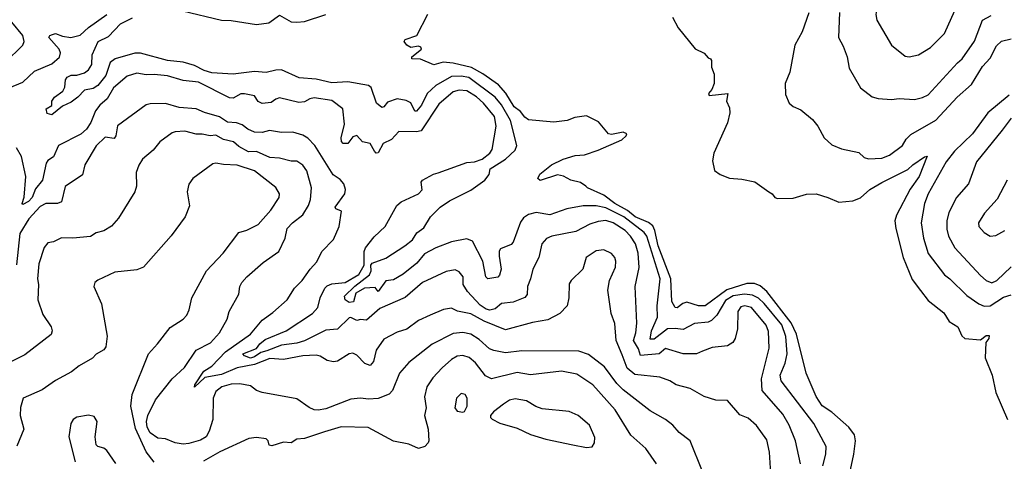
# Model space of a CAD drawing. Extents: x 1246230 to 1426786, y 660032 to 763141.
# Tile 201 of 256: x 1327419 to 1332519, y 702448 to 704737. Entities that reach past the tile are written whole.
import ezdxf

# ---------------------------------------------------------------- set-up
doc = ezdxf.new("R2010")
doc.units = 0

msp = doc.modelspace()

# ---------------------------------------------------------------- linework, layer by layer
at = {"layer": '0CON10XD'}
for points in [[(1332025.6, 704545.6), (1332075, 704554.5), (1332137.3, 704592.7), (1332210, 704665), (1332263.6, 704785), (1332276.8, 704883.2), (1332320, 704935), (1332320.8, 704945), (1332304.2, 704965), (1332241.7, 705011.7), (1332200.5, 705020.5), (1332055, 705025.3), (1331980.6, 705005), (1331965, 704991.9), (1331949.5, 704965), (1331947.5, 704905), (1331934.4, 704865), (1331894, 704836), (1331859.5, 704795), (1331852.9, 704765), (1331858.5, 704735), (1331935.4, 704605.4), (1332005, 704548.1), (1332025.6, 704545.6)], [(1328262.8, 704782.8), (1328465, 704735.3), (1328515, 704733.4), (1328645, 704711.9), (1328709.4, 704720.6), (1328765, 704760), (1328825, 704725.5), (1328853.9, 704723.9), (1328895, 704728.2), (1329005, 704763.5)], [(1331506.4, 704773.6), (1331472.5, 704675), (1331433.8, 704605), (1331408, 704465), (1331383.9, 704406.1), (1331385, 704350), (1331404, 704305), (1331425, 704287.5), (1331465, 704270.8), (1331525, 704220), (1331554, 704185), (1331585.7, 704125.7), (1331625, 704088), (1331675, 704068.6), (1331765, 704049.2), (1331793.7, 704023.7), (1331815, 704016.9), (1331885, 704020), (1331925, 704035.4), (1331990.9, 704085), (1332011.3, 704118.7), (1332035, 704141.8), (1332165, 704216.1), (1332275, 704336.4), (1332349.3, 704400.7), (1332406.1, 704493.9), (1332445, 704537.5), (1332478.8, 704601.2), (1332505, 704626.7), (1332555, 704638.7)], [(1331665.6, 704775), (1331660.6, 704645), (1331685, 704600), (1331704.4, 704545), (1331715, 704486.7), (1331773.8, 704383.8), (1331835, 704337.1), (1331865, 704328.1), (1331935, 704323.1), (1331975, 704329.4), (1332054.5, 704324.5), (1332095, 704333.5), (1332125, 704348.5), (1332277, 704513), (1332300, 704535), (1332364.7, 704625.3), (1332406.9, 704735), (1332450.9, 704759.1)], [(1327344.2, 704515), (1327434.5, 704605), (1327442.3, 704625), (1327435.3, 704655), (1327377.5, 704725)], [(1327365, 704384.7), (1327435, 704413.8), (1327495, 704470.5), (1327585, 704508.8), (1327625, 704542.9), (1327629.6, 704565), (1327622.8, 704585), (1327570.6, 704645), (1327576, 704655), (1327589.6, 704660.4), (1327605, 704665.2), (1327641.5, 704651.5), (1327684.8, 704645.2), (1327732.6, 704657.4), (1327775, 704696.6), (1327870.4, 704765)], [(1331578.9, 702425), (1331594.6, 702485), (1331596.4, 702525), (1331532, 702645), (1331363.6, 702865), (1331357.5, 702895), (1331383.3, 702956.7), (1331393.8, 703005), (1331387.7, 703095), (1331366.9, 703155), (1331276, 703266), (1331245, 703294.1), (1331215, 703309.3), (1331174.2, 703314.2), (1331115, 703306.9), (1331075, 703281.7), (1331029.7, 703205), (1331002.4, 703177.6), (1330985, 703170), (1330915, 703162), (1330855, 703131.2), (1330815, 703136.2), (1330775, 703134.6), (1330705, 703080.9), (1330685, 703081.8), (1330690.9, 703125), (1330723.3, 703195), (1330720.9, 703255), (1330736.1, 703393.9), (1330667.1, 703615), (1330653.3, 703635), (1330547.6, 703715), (1330455, 703762.4), (1330405, 703772.8), (1330337.4, 703772.6), (1330253.4, 703756.6), (1330165, 703726.7), (1330095, 703738.7), (1330055, 703728.2), (1330029.3, 703710.7), (1330012.9, 703687.1), (1329975, 703584.3), (1329965, 703572.5), (1329910.2, 703549.8), (1329902.8, 703537.2), (1329902.1, 703512.1), (1329912.9, 703445), (1329905, 703413.3), (1329895, 703402.2), (1329844.6, 703394.6), (1329833.3, 703405), (1329818.6, 703485), (1329765, 703590), (1329735, 703602), (1329655, 703586.7), (1329575.3, 703555), (1329515, 703523.1), (1329475.7, 703475), (1329405, 703417.5), (1329355, 703388.9), (1329315, 703384.4), (1329275, 703328.8), (1329260, 703350), (1329204.2, 703345.8), (1329159.3, 703320.7), (1329147.8, 703275), (1329125, 703272.1), (1329104.7, 703284.7), (1329102.2, 703305), (1329155, 703356.6), (1329231.2, 703415), (1329239.5, 703435), (1329237.7, 703465), (1329244.8, 703475), (1329315, 703501.2), (1329414.7, 703565.3), (1329453.3, 703596.7), (1329476.7, 703633.3), (1329511.7, 703658.3), (1329547.1, 703715), (1329596.9, 703765), (1329645, 703797.8), (1329755, 703852.9), (1329827.8, 703905), (1329851.2, 703935), (1329856, 703965), (1329936.2, 704013.8), (1329985, 704061.9), (1329994.5, 704085), (1329960.9, 704215), (1329915, 704295.7), (1329881.4, 704335), (1329745, 704437.4), (1329706.1, 704443.9), (1329655, 704442.2), (1329575, 704397), (1329529.5, 704355), (1329500, 704295), (1329475, 704262.7), (1329465, 704263.3), (1329445, 704306.7), (1329421.6, 704318.4), (1329375, 704327.5), (1329325, 704309.5), (1329305, 704285.7), (1329295, 704282.9), (1329267.6, 704305), (1329239.2, 704385), (1329226.4, 704396.4), (1329118.8, 704415), (1329035, 704410.2), (1328955, 704428.9), (1328866.2, 704436.2), (1328775, 704477.6), (1328745, 704476.2), (1328695, 704462.8), (1328635, 704469.3), (1328525.6, 704455.6), (1328415, 704461.5), (1328375, 704473.2), (1328325, 704500.6), (1328265, 704517.9), (1328184.8, 704525.2), (1328045, 704564.1), (1328015, 704563.1), (1327912.9, 704535), (1327887.8, 704515), (1327865, 704448.1), (1327824.6, 704395.4), (1327799.2, 704380.9), (1327755, 704371.3), (1327719.4, 704335), (1327685, 704309.7), (1327640.6, 704289.4), (1327585.5, 704244.5), (1327561.7, 704251.7), (1327555.4, 704274.6), (1327585, 704293.3), (1327586, 704315), (1327600, 704335), (1327643.1, 704366.9), (1327652.7, 704387.3), (1327656.1, 704425), (1327665, 704438.9), (1327685, 704450.2), (1327715, 704450), (1327755, 704461.2), (1327775, 704476.7), (1327792.9, 704505), (1327794.6, 704555), (1327824.7, 704625), (1327879.9, 704650.1), (1327940.4, 704715), (1328003.5, 704746.5)], [(1331722.7, 702405), (1331740, 702485), (1331748.2, 702555), (1331742.9, 702585), (1331714.5, 702625), (1331625, 702703.2), (1331576, 702736), (1331544, 702784), (1331492, 702905), (1331442.5, 703107.5), (1331415.9, 703165.9), (1331288.5, 703328.5), (1331255, 703357.3), (1331225, 703369.7), (1331185, 703369.5), (1331082.1, 703337.9), (1330969.2, 703255), (1330935, 703254), (1330875, 703272.7), (1330853.1, 703266.9), (1330825, 703244.2), (1330815, 703246.2), (1330796.5, 703276.5), (1330791.6, 703395), (1330726, 703565), (1330709.6, 703645), (1330698.4, 703668.4), (1330676.8, 703686.8), (1330607.6, 703715), (1330568, 703748), (1330501.8, 703785), (1330445, 703827.3), (1330360, 703865), (1330351.2, 703875), (1330323.5, 703893.5), (1330273.3, 703905), (1330235, 703926.7), (1330205, 703933.3), (1330115, 703903.6), (1330102.5, 703915), (1330112.7, 703937.3), (1330174.3, 703985.7), (1330233.3, 704015), (1330296.2, 704033.8), (1330345, 704037.1), (1330415, 704060.8), (1330538.1, 704115), (1330561.2, 704135), (1330564.5, 704145), (1330545, 704155.2), (1330485, 704142.7), (1330468.8, 704145), (1330417.1, 704207.1), (1330355, 704239), (1330295, 704231.1), (1330255, 704214.7), (1330185, 704206), (1330055, 704218.5), (1330035, 704231.5), (1330012.3, 704262.3), (1329981.1, 704285), (1329937.2, 704357.2), (1329899.9, 704399.9), (1329817.5, 704457.5), (1329759.4, 704489.4), (1329665, 704511.3), (1329612.2, 704517.8), (1329564.1, 704504.1), (1329495, 704532.5), (1329450, 704535), (1329450, 704545), (1329500, 704585), (1329497.5, 704595), (1329485, 704600), (1329445, 704593.3), (1329425, 704605.8), (1329410, 704625), (1329416, 704635), (1329476.7, 704655), (1329533.3, 704766.7)], [(1330800.5, 704750.5), (1330830, 704695), (1330917, 704587), (1330963.6, 704563.6), (1330985, 704540), (1330997.5, 704535), (1331002.5, 704525), (1331001.7, 704491.7), (1331016.2, 704455), (1331016.4, 704406.4), (1331003.8, 704375), (1330987.5, 704355), (1330990, 704345), (1331087.5, 704355), (1331080, 704315), (1331095, 704280), (1331098, 704255), (1331085, 704202.5), (1331014.3, 704045), (1331008, 704005), (1331018.8, 703955), (1331046.7, 703935), (1331095, 703915.6), (1331160.2, 703910.2), (1331226.4, 703896.4), (1331300, 703845), (1331316.7, 703835), (1331330, 703815), (1331345, 703810.8), (1331425, 703813.1), (1331495, 703832.9), (1331545, 703834.5), (1331605, 703816.4), (1331661.1, 703791.1), (1331735, 703799.1), (1331775, 703813.9), (1331822.6, 703857.4), (1331885, 703893.5), (1332019.9, 703960.1), (1332045, 703985.4), (1332105, 704025.8), (1332119.2, 704029.2), (1332077.3, 703925), (1332031.5, 703858.5), (1331960.3, 703725), (1331952.8, 703695), (1331957.1, 703655), (1331994.8, 703504.8), (1332041.2, 703391.2), (1332085, 703334), (1332125, 703281.4), (1332205, 703218), (1332233.4, 703173.4), (1332278, 703145), (1332299.1, 703099.1), (1332314.3, 703084.3), (1332395, 703078), (1332425, 703100.9), (1332440.7, 703100.7), (1332438.8, 703085), (1332424.2, 703065), (1332419.4, 702985), (1332456.2, 702895), (1332475.7, 702805), (1332536.2, 702665)], [(1331463.6, 702435), (1331437.6, 702555), (1331405.3, 702635), (1331372.7, 702692.7), (1331264, 702815), (1331262.2, 702875), (1331301.8, 703035), (1331298.1, 703121.9), (1331285, 703154.4), (1331209.1, 703245), (1331175, 703253.7), (1331155, 703248.8), (1331138.5, 703225), (1331136.6, 703135), (1331125.3, 703085), (1331113.6, 703065), (1331085, 703047.3), (1331005, 703038), (1330955, 703018.5), (1330925, 703006.2), (1330855, 703004.7), (1330765, 703032.3), (1330731.4, 703005), (1330635, 702996.7), (1330625, 703031.5), (1330599.1, 703075), (1330611.1, 703115), (1330616.3, 703165), (1330606.6, 703355), (1330627.8, 703452.2), (1330623, 703527), (1330608.9, 703575), (1330583.3, 703615), (1330554.7, 703645), (1330492.5, 703685), (1330455, 703696.2), (1330415, 703691.9), (1330372.9, 703677.1), (1330300.5, 703639.5), (1330175.4, 703614.6), (1330147.6, 703602.4), (1330123.1, 703575), (1330107.8, 703505), (1330076.9, 703445), (1330064.5, 703395), (1330048.8, 703355), (1330047.3, 703312.7), (1330035, 703296.7), (1329975, 703273.2), (1329915, 703266.2), (1329881.2, 703238.8), (1329855, 703232), (1329835, 703237.4), (1329805, 703257.6), (1329738.7, 703328.7), (1329716.8, 703365), (1329715.3, 703405.3), (1329695, 703430.8), (1329675, 703440), (1329627.4, 703432.6), (1329505, 703375.5), (1329415, 703296.7), (1329285, 703239.7), (1329215, 703179.5), (1329185, 703183.1), (1329165, 703178.6), (1329135, 703194.4), (1329125, 703192.5), (1329065, 703134.1), (1329005, 703127.4), (1328895, 703073.5), (1328855, 703061.4), (1328775, 703049.8), (1328698.9, 703021.1), (1328667.3, 703012.7), (1328635, 702989.6), (1328615, 702982.9), (1328582.9, 702995), (1328574.7, 703005), (1328645, 703033.5), (1328662.5, 703057.5), (1328690.6, 703079.4), (1328799.4, 703125), (1328935, 703214.6), (1328962.8, 703245), (1328976.2, 703295), (1328999.1, 703345), (1329011.9, 703358.1), (1329035, 703368.4), (1329105, 703374.5), (1329175, 703416.2), (1329203.2, 703465), (1329203.6, 703535), (1329210.3, 703555), (1329255, 703612.5), (1329311.9, 703665), (1329371.9, 703775), (1329395, 703793.5), (1329485.6, 703835), (1329504.4, 703855), (1329498.6, 703895), (1329505.6, 703905), (1329563.3, 703936.7), (1329586.7, 703943.3), (1329735, 703997.9), (1329775, 704000.7), (1329814.5, 704015), (1329853.5, 704045), (1329866.1, 704065), (1329886.8, 704185), (1329878.1, 704235), (1329822.2, 704305), (1329785, 704337.7), (1329735, 704368.8), (1329695, 704372.3), (1329665, 704363.2), (1329590.2, 704299.8), (1329497.9, 704162.1), (1329475, 704156), (1329383, 704157), (1329345, 704115.5), (1329302.3, 704095), (1329275, 704046.5), (1329265, 704045.5), (1329256.1, 704056.1), (1329235, 704096.4), (1329194, 704105), (1329165, 704137.5), (1329145, 704129.7), (1329118.9, 704095), (1329094.8, 704094.8), (1329086.2, 704106.2), (1329083.5, 704125), (1329102.2, 704195), (1329092.5, 704275), (1329035, 704318.2), (1328945, 704331.8), (1328922.1, 704327.9), (1328895, 704311.8), (1328865, 704307.7), (1328765, 704332.7), (1328745, 704326.2), (1328721.8, 704308.2), (1328675, 704303.2), (1328655, 704313.9), (1328635, 704343.3), (1328582.8, 704352.8), (1328565, 704352.7), (1328525, 704331.1), (1328505, 704332.4), (1328345, 704414.2), (1328265, 704422.2), (1328185, 704445.9), (1328115, 704453.8), (1328075, 704451.6), (1328025, 704460.7), (1327975, 704443.8), (1327905, 704383.5), (1327872.7, 704327.3), (1327835, 704294.6), (1327812.2, 704265), (1327787.2, 704205), (1327765, 704169.5), (1327735, 704143.8), (1327620.9, 704085), (1327594.1, 704025.9), (1327565, 704006.7), (1327556.3, 703993.6), (1327536.5, 703905), (1327500.1, 703859.9), (1327484.1, 703815), (1327465, 703794.4), (1327435, 703778.9), (1327431.1, 703785), (1327442.7, 703817.3), (1327450.6, 703925), (1327428, 704028), (1327402.7, 704072.7)], [(1332544.4, 704345.6), (1332434.3, 704255), (1332354.9, 704145.1), (1332260.9, 704055), (1332218.6, 704001.4), (1332123.9, 703835), (1332105.9, 703784.1), (1332089.2, 703685), (1332099.7, 703605), (1332124, 703525), (1332210, 703415), (1332237.3, 703395), (1332325, 703307.5), (1332386.5, 703265), (1332415, 703253.3), (1332445, 703254.8), (1332515, 703299.8), (1332555, 703311.3)], [(1331310, 702385), (1331302.5, 702495), (1331289.2, 702559.2), (1331235, 702634.4), (1331191.7, 702671.7), (1331148.5, 702688.5), (1331085, 702762.9), (1331025, 702765.6), (1330965, 702784.5), (1330892, 702825), (1330818.8, 702845), (1330786.2, 702866.2), (1330734.7, 702884.7), (1330605, 702898.8), (1330565, 702930.5), (1330540.2, 703000.2), (1330508.1, 703075), (1330502.1, 703162.1), (1330482.5, 703215), (1330465.6, 703335), (1330473.7, 703386.3), (1330505.5, 703455), (1330507.3, 703485), (1330501.5, 703505), (1330485, 703525.6), (1330445, 703544.4), (1330405, 703539.4), (1330354, 703505), (1330336, 703445), (1330275, 703386.2), (1330265, 703367.5), (1330263.3, 703295), (1330255.6, 703255), (1330216.2, 703213.8), (1330155, 703180.9), (1330075, 703167.8), (1329935, 703130.6), (1329825, 703175.2), (1329755, 703212.7), (1329686.9, 703226.9), (1329655, 703242.1), (1329614.3, 703235.7), (1329545, 703205.4), (1329485, 703177.9), (1329425, 703132.5), (1329375, 703117.9), (1329305, 703082.1), (1329266.2, 703025), (1329251.6, 702965), (1329235, 702944.6), (1329206.7, 702955), (1329165, 702998.1), (1329145, 703008.5), (1329125, 703004.6), (1329065, 702967.8), (1329045, 702964.3), (1329011.7, 702971.7), (1328975, 702993.1), (1328955, 702997.8), (1328885, 702994.4), (1328785, 702975.4), (1328715, 702981.3), (1328635, 702950.5), (1328545, 702933.3), (1328465, 702898.4), (1328377.6, 702882.4), (1328325, 702832.5), (1328326, 702845), (1328373.6, 702915), (1328415, 702941.1), (1328484.9, 703015.1), (1328615, 703106.7), (1328675, 703180), (1328730.8, 703219.1), (1328805, 703284.5), (1328842.7, 703345), (1328882.7, 703385), (1328923.3, 703445), (1328957.8, 703482.2), (1328984.4, 703535.6), (1329045, 703598.1), (1329073.3, 703665), (1329085.8, 703745), (1329056.9, 703756.9), (1329053.8, 703765), (1329103.5, 703835), (1329107, 703857), (1329097.3, 703887.3), (1329078.6, 703908.6), (1329043, 703933), (1328948.5, 704085), (1328912.4, 704122.4), (1328885, 704138.9), (1328833.3, 704155), (1328775, 704153.2), (1328713.1, 704163.1), (1328675, 704152.3), (1328635, 704154.5), (1328600, 704170), (1328572, 704192), (1328542, 704202), (1328495, 704206.9), (1328454.1, 704234.1), (1328375.7, 704255.7), (1328332.5, 704275), (1328245, 704282.7), (1328175, 704302.1), (1328095, 704301.8), (1328075, 704296.5), (1327925, 704186.9), (1327917.3, 704135), (1327907.8, 704122.2), (1327862.2, 704127.8), (1327815.7, 704084.3), (1327756.2, 703985), (1327745, 703934), (1327655, 703872), (1327635, 703794), (1327615, 703784.4), (1327555, 703785.4), (1327525, 703768.6), (1327466.4, 703705), (1327420.6, 703629.4), (1327403.2, 703466.8)], [(1332553.8, 704226.2), (1332508.8, 704165), (1332375, 704000), (1332333.6, 703886.4), (1332272.1, 703815), (1332232.3, 703737.7), (1332222, 703695), (1332221.5, 703651.5), (1332230.7, 703615), (1332262.1, 703555), (1332395, 703411.5), (1332425.7, 703385), (1332455, 703372.9), (1332480.5, 703385), (1332555, 703456.7)], [(1330955.7, 702395), (1330892.5, 702555), (1330835, 702596.9), (1330801.4, 702635), (1330764.2, 702665), (1330685, 702710.6), (1330545, 702818.8), (1330511.9, 702851.9), (1330448.7, 702938.7), (1330365, 703002.7), (1330315, 703019.2), (1330019.7, 703020.3), (1329935, 703010.3), (1329875, 703022), (1329852.2, 703032.2), (1329799.6, 703079.6), (1329755, 703106.8), (1329715, 703116.4), (1329665, 703110.9), (1329555.2, 703054.8), (1329435, 702960), (1329386.5, 702905), (1329350.5, 702815), (1329333.1, 702796.9), (1329275, 702774.6), (1329225, 702770.3), (1329185, 702776.4), (1329135, 702770.8), (1329005, 702720), (1328965, 702713.8), (1328945, 702714.5), (1328917.6, 702727.6), (1328855, 702772.5), (1328674.5, 702804.5), (1328645.9, 702815.9), (1328615, 702839.2), (1328559.5, 702849.5), (1328515, 702847.4), (1328466, 702835), (1328435, 702810), (1328421.1, 702775), (1328418.8, 702665), (1328400.3, 702605), (1328384.4, 702575.6), (1328355, 702558.2), (1328295, 702540), (1328265, 702537.5), (1328223.8, 702543.8), (1328175, 702564.1), (1328135, 702568.5), (1328095, 702595.3), (1328079.2, 702625), (1328075.2, 702655), (1328082.6, 702685), (1328122.5, 702767.5), (1328208, 702875), (1328273.2, 702935), (1328333.6, 703025), (1328407.9, 703062.1), (1328453.8, 703115), (1328494.3, 703185), (1328504.4, 703225), (1328554.2, 703315), (1328558.6, 703355), (1328569.4, 703375), (1328595.5, 703405), (1328680.9, 703479.1), (1328761.9, 703535), (1328794, 703605), (1328804.1, 703655), (1328832, 703685), (1328884.8, 703725.2), (1328915.3, 703775), (1328925.2, 703804.8), (1328931.2, 703865), (1328905.5, 703954.5), (1328885, 703983.6), (1328855, 704004.6), (1328825, 704003.8), (1328765, 704019.6), (1328715, 704023.2), (1328645, 704054.3), (1328605, 704052), (1328555, 704079.3), (1328525.7, 704105), (1328475, 704116.1), (1328435, 704139.2), (1328405, 704135.2), (1328365, 704144.8), (1328334, 704144), (1328275, 704159.2), (1328225, 704156.8), (1328209.3, 704150.7), (1328144.2, 704105), (1328109.8, 704060.2), (1328055.8, 704015), (1328036.4, 703983.6), (1328023.1, 703945), (1328024.4, 703875), (1328015.5, 703845), (1327931.1, 703708.9), (1327895, 703667.1), (1327855, 703642.5), (1327815, 703633.3), (1327785, 703614.4), (1327695, 703604.4), (1327635, 703607.5), (1327595, 703585.8), (1327565, 703580), (1327545, 703556.2), (1327518.6, 703471.4), (1327510.5, 703395), (1327516.9, 703365), (1327513.1, 703285), (1327539.5, 703209.5), (1327581.8, 703145), (1327587.1, 703125), (1327582, 703105), (1327445, 703000), (1327345, 702950)], [(1328115, 702443.6), (1328075, 702498.1), (1328019.2, 702619.2), (1327994.3, 702735), (1328002.3, 702795), (1328085.8, 703005), (1328133.1, 703056.9), (1328197.7, 703142.3), (1328265.4, 703184.6), (1328284.4, 703205), (1328297, 703233), (1328310.8, 703295), (1328386, 703435), (1328472.8, 703527.2), (1328554.2, 703635), (1328595, 703646.9), (1328655, 703675.7), (1328719.8, 703750.2), (1328763.5, 703815), (1328764.5, 703835), (1328745, 703867.8), (1328635, 703954.6), (1328545, 703984), (1328475, 703986.4), (1328435, 703994.2), (1328420.3, 703989.7), (1328316.6, 703913.4), (1328294.5, 703885.5), (1328286.7, 703845), (1328298, 703772), (1328275.5, 703715), (1328203.4, 703616.6), (1328060, 703455), (1328025, 703440.8), (1327911.7, 703428.3), (1327823, 703387), (1327808.8, 703375), (1327803.8, 703355), (1327842.5, 703265), (1327873, 703097), (1327865, 703042.5), (1327855, 703026.7), (1327815.7, 703004.3), (1327796.8, 702983.2), (1327726.8, 702943.2), (1327687.8, 702912.2), (1327605, 702866.9), (1327535, 702819.5), (1327436.7, 702775), (1327422.7, 702727.3), (1327421.4, 702685), (1327440.5, 702615), (1327403.6, 702526.4)], [(1332533.1, 703905), (1332482.2, 703807.8), (1332415.7, 703735), (1332386, 703685), (1332387.5, 703665), (1332414.5, 703634.5)], [(1332414.5, 703634.5), (1332445, 703615.8), (1332475, 703619.4), (1332522, 703645)], [(1330717.1, 702435), (1330661.9, 702515), (1330585, 702584.5), (1330503.1, 702715), (1330387.3, 702845), (1330305, 702900), (1330225, 702915.3), (1330065, 702896.5), (1329995, 702908.4), (1329862.5, 702875), (1329832.2, 702892.2), (1329779.3, 702959.3), (1329747, 702987), (1329715, 702996.7), (1329685, 702992.5), (1329655, 702976.9), (1329606.7, 702933.3), (1329558.2, 702881.8), (1329527.7, 702835), (1329516.6, 702783.4), (1329523.8, 702725), (1329516.2, 702685), (1329534.3, 702615.7), (1329537.5, 702555), (1329535, 702543.3), (1329516.7, 702525), (1329485, 702514.4), (1329435, 702537.5), (1329355, 702553.6), (1329223.5, 702623.5), (1329085, 702626.9), (1328998, 702602), (1328895, 702566.4), (1328855, 702562.3), (1328825, 702544.2), (1328785, 702547), (1328725, 702528.1), (1328711.9, 702531.9), (1328706.2, 702555), (1328695, 702565.7), (1328645, 702572.2), (1328605.8, 702565.8), (1328455, 702496.8), (1328371.7, 702448.3)], [(1329715, 702703.3), (1329723, 702707), (1329737.5, 702735), (1329736.2, 702775), (1329726.7, 702795), (1329705, 702800), (1329680.8, 702775), (1329672.5, 702725), (1329685, 702708.8), (1329715, 702703.3)], [(1330355, 702520.8), (1330385, 702523.8), (1330396.1, 702543.9), (1330397.5, 702572.5), (1330370, 702635), (1330312, 702685), (1330265, 702706.7), (1330125, 702721.1), (1330092.8, 702732.8), (1330045, 702761.4), (1329985, 702771.9), (1329956.7, 702765), (1329925, 702744.2), (1329873.3, 702705), (1329857.5, 702685), (1329857.5, 702675), (1329866.1, 702666.1), (1329905.7, 702645.7), (1329995, 702620), (1330065, 702587.5), (1330145, 702563.1), (1330285, 702534.2), (1330355, 702520.8)], [(1327916.9, 702436.9), (1327870, 702505), (1327855.7, 702515.7), (1327824.3, 702524.3), (1327814.4, 702534.4), (1327810, 702575), (1327820.9, 702655), (1327805, 702681.4), (1327775, 702686.7), (1327715, 702677.5), (1327696.2, 702665), (1327684.2, 702645), (1327674, 702575), (1327705.8, 702445)]]:
    msp.add_lwpolyline(points, dxfattribs=at)

doc.saveas('drawing.dxf')
